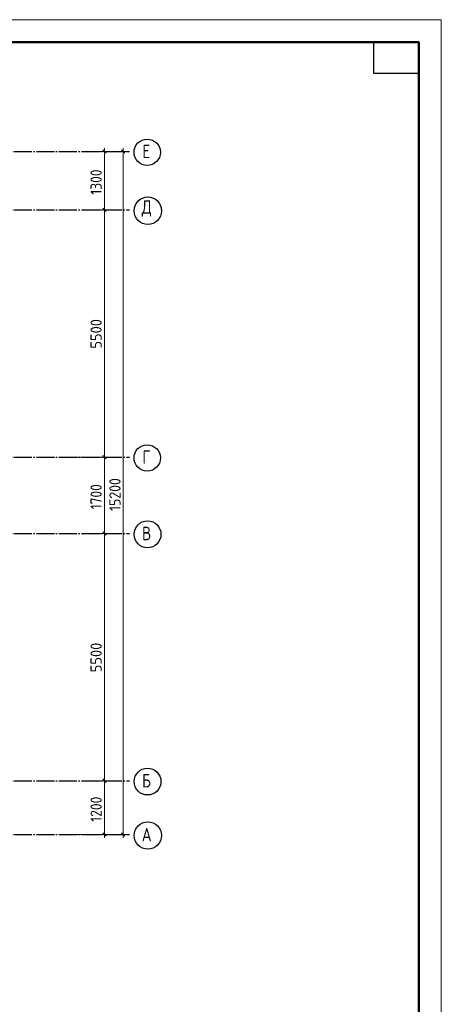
# Model space of a CAD drawing. Header units: millimetres. Extents: x -49773 to 2322955, y -3321 to 58485.
# Tile 155 of 256: x 673631 to 683003, y 18673 to 40578. Entities that reach past the tile are written whole.
import ezdxf

# ---------------------------------------------------------------- set-up
doc = ezdxf.new("R2010")
doc.units = ezdxf.units.MM
doc.linetypes.add('______11', pattern=[500, 400, -50, 0, -50])
doc.linetypes.add('______5', pattern=[1100, 800, -100, 100, -100])
doc.layers.add('Standard', color=7, linetype='Continuous', lineweight=25)
doc.layers.add('Размерная линия_ общее', color=7, linetype='Continuous', lineweight=13)
doc.layers.add('Осевая линия_ общее', color=7, linetype='______5', lineweight=13, true_color=0xa0a0a0)
doc.styles.add('ISOCPEUR', font='txt')

msp = doc.modelspace()

# ---------------------------------------------------------------- linework, layer by layer
at = {"layer": 'Standard', "color": 7, "linetype": 'Continuous', "lineweight": 13, "transparency": 33554687}
msp.add_lwpolyline([(623602.7, -1421.9), (683002.7, -1421.9), (683002.7, 40578.1), (623602.7, 40578.1), (623602.7, -1421.9)], close=True, dxfattribs=at)
at = {"layer": 'Standard', "color": 7, "linetype": 'Continuous', "lineweight": 50, "transparency": 33554687}
msp.add_lwpolyline([(625602.7, 40078.1), (682502.7, 40078.1), (682502.7, -921.9), (625602.7, -921.9), (625602.7, 40078.1)], close=True, dxfattribs=at)
at = {"layer": 'Standard', "color": 7, "linetype": 'Continuous', "lineweight": 25, "transparency": 33554687}
msp.add_lwpolyline([(682502.7, 40078.1), (682502.7, 39378.1), (681502.7, 39378.1), (681502.7, 40078.1), (682502.7, 40078.1)], close=True, dxfattribs=at)
at = {"layer": 'Осевая линия_ общее', "color": 253, "linetype": '______11', "lineweight": -3, "true_color": 0xa0a0a0, "transparency": 33554687}
for p, q in [((628992.9, 37647.9), (676072.9, 37647.9)), ((628992.9, 36347.9), (676072.9, 36347.9)), ((628992.9, 30847.9), (676072.9, 30847.9)), ((628992.9, 29147.9), (676072.9, 29147.9)), ((628992.9, 23647.9), (676072.9, 23647.9)), ((628992.9, 22447.9), (676072.9, 22447.9))]:
    msp.add_line(p, q, dxfattribs=at)
at = {"layer": 'Осевая линия_ общее', "color": 7, "linetype": 'Continuous', "lineweight": 25, "transparency": 33554687}
for centre, radius in [((676465.3, 37628.4), 292.4), ((676478.7, 36328.4), 305.8), ((676465.3, 30828.4), 292.4), ((676471.7, 29128.4), 298.8), ((676471.7, 23628.4), 298.8), ((676478.7, 22428.4), 305.8)]:
    msp.add_circle(centre, radius, dxfattribs=at)
at = {"layer": 'Размерная линия_ общее', "color": 7, "linetype": 'Continuous', "lineweight": 13, "transparency": 33554687}
for p, q in [((675551.4, 37610.4), (675476.4, 37685.4)), ((675513.9, 37647.9), (675513.9, 37722.9)), ((675970.5, 37610.4), (675895.5, 37685.4)), ((675933, 37647.9), (675933, 37722.9)), ((675513.9, 37647.9), (675002.9, 37647.9)), ((675513.9, 37647.9), (675388.9, 37647.9)), ((675513.9, 37647.9), (675638.9, 37647.9)), ((675513.9, 36347.9), (675513.9, 37647.9)), ((675933, 37647.9), (675582.9, 37647.9)), ((675933, 37647.9), (675808, 37647.9)), ((675933, 37647.9), (676058, 37647.9)), ((675933, 22447.9), (675933, 37647.9)), ((675551.4, 36310.4), (675476.4, 36385.4)), ((675513.9, 36347.9), (675388.9, 36347.9)), ((675513.9, 36347.9), (675638.9, 36347.9)), ((675513.9, 30847.9), (675513.9, 36347.9)), ((675513.9, 30847.9), (675388.9, 30847.9)), ((675551.4, 30810.4), (675476.4, 30885.4)), ((675513.9, 30847.9), (675638.9, 30847.9)), ((675513.9, 29147.9), (675513.9, 30847.9)), ((675513.9, 29147.9), (675388.9, 29147.9)), ((675551.4, 29110.4), (675476.4, 29185.4)), ((675513.9, 29147.9), (675638.9, 29147.9)), ((675513.9, 23647.9), (675513.9, 29147.9)), ((675551.4, 23610.4), (675476.4, 23685.4)), ((675513.9, 23647.9), (675388.9, 23647.9)), ((675513.9, 23647.9), (675638.9, 23647.9)), ((675513.9, 22447.9), (675513.9, 23647.9)), ((675513.9, 22447.9), (674902.9, 22447.9)), ((675513.9, 22447.9), (675388.9, 22447.9)), ((675551.4, 22410.4), (675476.4, 22485.4)), ((675513.9, 22447.9), (675638.9, 22447.9)), ((675513.9, 22447.9), (675513.9, 22372.9)), ((675933, 22447.9), (675582.9, 22447.9)), ((675933, 22447.9), (675808, 22447.9)), ((675970.5, 22410.4), (675895.5, 22485.4)), ((675933, 22447.9), (676058, 22447.9)), ((675933, 22447.9), (675933, 22372.9))]:
    msp.add_line(p, q, dxfattribs=at)
for points in [[(675513.9, 36347.9), (675491.4, 36347.9), (675491.4, 36347.9), (675002.9, 36347.9)], [(675513.9, 30847.9), (675491.4, 30847.9), (675491.4, 30847.9), (675491.4, 30847.9), (675491.4, 30847.9), (674902.9, 30847.9)], [(675513.9, 29147.9), (675491.4, 29147.9), (675491.4, 29147.9), (675491.4, 29147.9), (675491.4, 29147.9), (675491.4, 29147.9), (675491.4, 29147.9), (675002.9, 29147.9)], [(675513.9, 23647.9), (675491.4, 23647.9), (675491.4, 23647.9), (675491.4, 23647.9), (675491.4, 23647.9), (675491.4, 23647.9), (675491.4, 23647.9), (675491.4, 23647.9), (675491.4, 23647.9), (675002.9, 23647.9)]]:
    msp.add_lwpolyline(points, dxfattribs=at)

# ---------------------------------------------------------------- texts
at = {"layer": 'Осевая линия_ общее', "color": 7, "linetype": 'Continuous', "lineweight": 25, "transparency": 33554687, "char_height": 300, "attachment_point": 7, "style": 'ISOCPEUR'}
for s, insert, width in [('\\W0.78;Е', (676360.3, 37497.9), 326.407), ('\\W0.82;Д', (676343.7, 36197.9), 392.64), ('\\W0.78;Г', (676360.3, 30697.9), 326.407), ('\\W0.80;В', (676351.7, 28997.9), 359.83), ('\\W0.80;Б', (676351.7, 23497.9), 359.83), ('\\W0.82;А', (676343.7, 22297.9), 392.64)]:
    msp.add_mtext(s, dxfattribs=dict(at, insert=insert, width=width))
at = {"layer": 'Размерная линия_ общее', "color": 7, "linetype": 'Continuous', "lineweight": 25, "transparency": 33554687, "char_height": 250, "attachment_point": 7, "rotation": 90, "style": 'ISOCPEUR'}
for s, insert, width in [('\\W0.87;1300', (675453.9, 36685.4), 757.842), ('\\W0.93;5500', (675453.9, 33260.4), 816.019), ('\\W0.89;15200', (675873, 29647.9), 935.856), ('\\W0.87;1700', (675453.9, 29685.4), 757.842), ('\\W0.93;5500', (675453.9, 26060.4), 816.026), ('\\W0.87;1200', (675453.9, 22735.4), 757.842)]:
    msp.add_mtext(s, dxfattribs=dict(at, insert=insert, width=width))

doc.saveas('drawing.dxf')
